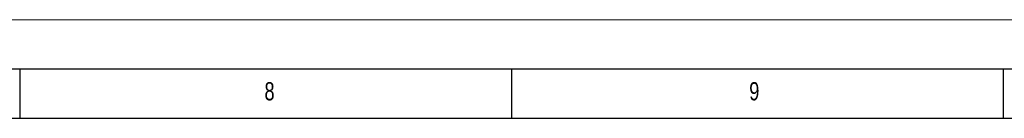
# Model space of a CAD drawing. Header units: millimetres. Extents: x 0 to 594, y 0 to 420.
# Tile 9 of 13: x 352 to 452, y 410 to 420. Entities that reach past the tile are written whole.
import ezdxf

# ---------------------------------------------------------------- set-up
doc = ezdxf.new("R2010")
doc.units = ezdxf.units.MM
doc.layers.add('FORMAT', color=7, linetype='Continuous')
doc.styles.add('SLDTEXTSTYLE0', font='TXT', dxfattribs={"width": 0.75})

msp = doc.modelspace()

# ---------------------------------------------------------------- linework, layer by layer
at = {"color": 7, "linetype": 'Continuous', "lineweight": 18}
msp.add_line((0, 420.0001), (594, 420.0001), dxfattribs=at)
at = {"layer": 'FORMAT'}
for p, q in [((15, 415.0001), (589, 415.0001)), ((352, 410.0001), (352, 415.0001)), ((402, 410.0001), (402, 415.0001)), ((452, 410.0001), (452, 415.0001)), ((20, 410.0001), (584, 410.0001))]:
    msp.add_line(p, q, dxfattribs=at)

# ---------------------------------------------------------------- texts
at = {"layer": 'FORMAT', "char_height": 1.8521, "attachment_point": 1, "style": 'SLDTEXTSTYLE0'}
for s, insert in [('8', (376.8414, 413.668)), ('9', (426.132, 413.668))]:
    msp.add_mtext(s, dxfattribs=dict(at, insert=insert))

doc.saveas('drawing.dxf')
